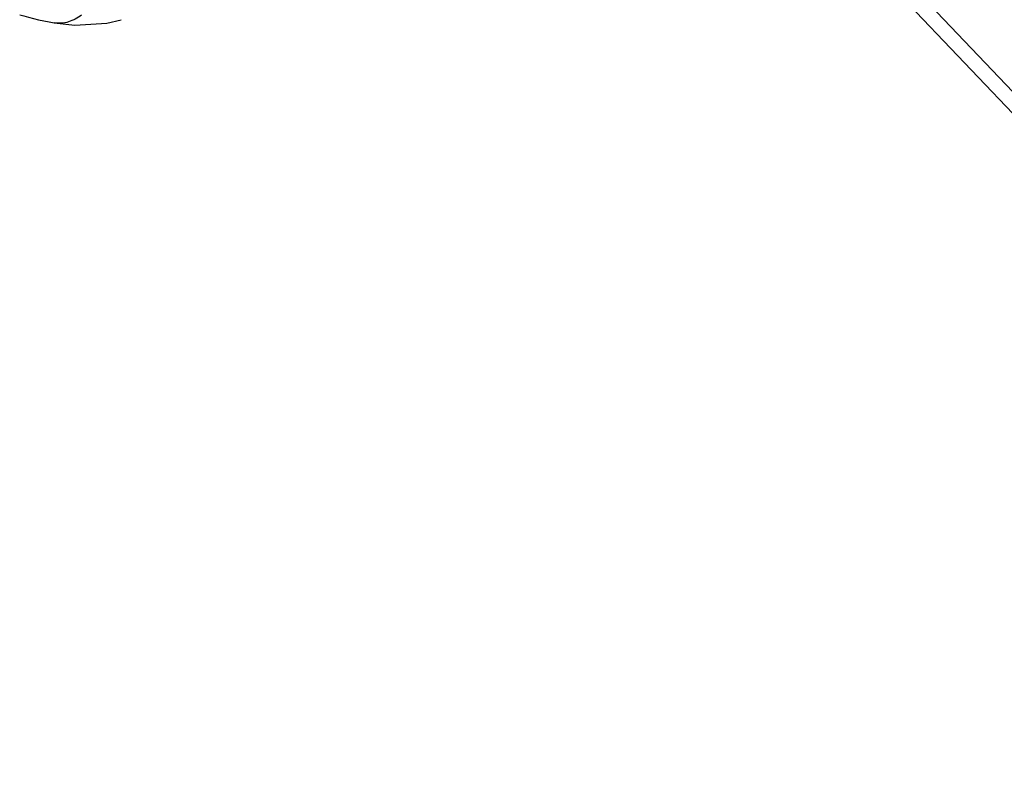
# Paper-space layout 'Sheet' of a CAD drawing. Header units: inches. Extents: x 0.2 to 10.8, y 0.2 to 8.3.
# Tile 2 of 256: x 0.625 to 0.785, y 1.112 to 1.234. Entities that reach past the tile are written whole.
import ezdxf

# ---------------------------------------------------------------- set-up
doc = ezdxf.new("R2010")
doc.units = ezdxf.units.IN
doc.header["$MEASUREMENT"] = 0
doc.layers.get('0').update_dxf_attribs({"lineweight": 5})

psp = doc.layouts.new('Sheet')

# ---------------------------------------------------------------- linework, layer by layer
at = {"color": 0, "linetype": 'ByBlock', "lineweight": -3}
for p, q in [((0.6975519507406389, 1.316257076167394), (0.8900116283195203, 1.114116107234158)), ((0.6960812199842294, 1.314274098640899), (0.8885414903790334, 1.112132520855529))]:
    psp.add_line(p, q, dxfattribs=at)
for points in [[(0.6245884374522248, 1.235087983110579), (0.6252767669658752, 1.234890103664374), (0.6260448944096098, 1.234676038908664), (0.6268474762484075, 1.234466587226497), (0.6276858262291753, 1.234265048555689), (0.6285461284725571, 1.234077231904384), (0.6294159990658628, 1.233905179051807), (0.6302281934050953, 1.23375942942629)], [(0.6302227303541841, 1.233760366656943), (0.6336224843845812, 1.233396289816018), (0.6388243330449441, 1.233733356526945), (0.6411438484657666, 1.234280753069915)]]:
    psp.add_lwpolyline(points, dxfattribs=at)
psp.add_open_spline([(0.634700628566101, 1.235041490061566), (0.634056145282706, 1.234556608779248), (0.63264155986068, 1.233766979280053), (0.6309951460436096, 1.233632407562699), (0.6302286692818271, 1.233762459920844)], degree=3, knots=[0, 0, 0, 0, 0.5091810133, 1, 1, 1, 1], dxfattribs=at)

doc.saveas('drawing.dxf')
